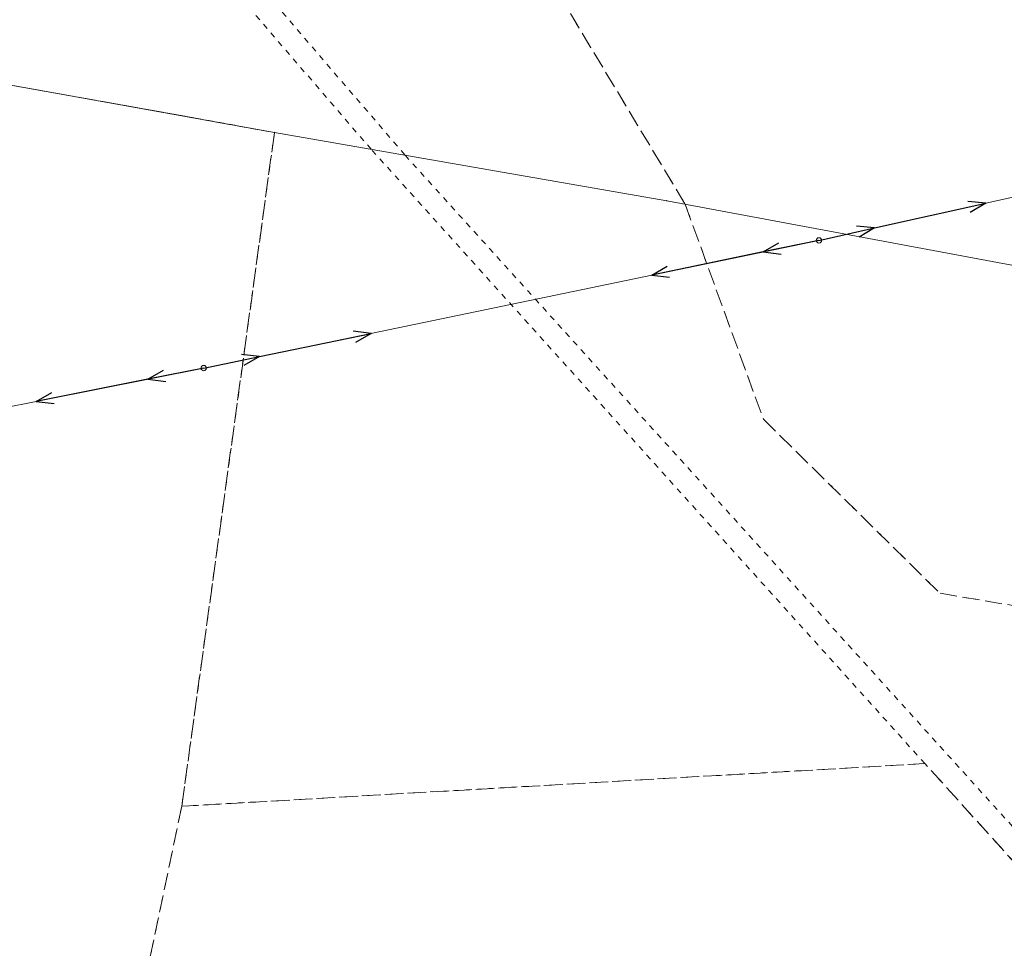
# Model space of a CAD drawing. Header units: inches. Extents: x 6497603 to 6502483, y 5925790 to 5934357.
# Tile 231 of 256: x 6500719 to 6500849, y 5927146 to 5927268. Entities that reach past the tile are written whole.
import ezdxf

# ---------------------------------------------------------------- set-up
doc = ezdxf.new("R2010")
doc.units = ezdxf.units.IN
doc.header["$MEASUREMENT"] = 0
for name, pattern in [('219-1000', [0, 0]), ('egkk-1000', [3, 2.25, -0.75]), ('egug-1000', [1.5, 0.75, -0.75]), ('suep_nn_1000', [0, 0])]:
    doc.linetypes.add(name, pattern=pattern)
for name, color, linetype in [('203-punkt graniczny', 7, 'Continuous'), ('217-kontur klasyfikacyjny', 7, 'Continuous'), ('218-kontur użytku gruntowego', 7, 'Continuous'), ('219-działka ewidencyjna', 7, 'Continuous'), ('przewód elektroenergetyczny niskiego napięcia', 7, 'Continuous'), ('słup przewodów napowietrznych', 7, 'Continuous')]:
    doc.layers.add(name, color=color, linetype=linetype)

# ---------------------------------------------------------------- blocks, each defined once
blk = doc.blocks.new('203')
at = {"linetype": 'Continuous', "lineweight": 0}
h = blk.add_hatch(color=0, dxfattribs=at)
edge = h.paths.add_edge_path()
edge.add_arc((0, 0), 0.09, 0, 360)
blk = doc.blocks.new('US15')
at = {"color": 0, "linetype": 'Continuous', "lineweight": 13}
blk.add_circle((0, 0), 0.35, dxfattribs=at)
blk = doc.blocks.new('SUEP1')
at = {"color": 0, "linetype": 'Continuous'}
for p, q in [((0, 0), (7.5, 0)), ((7.5, 0), (5.25, 0.75)), ((7.5, 0), (5.25, -0.75)), ((7.5, 0), (22.5, 0)), ((22.5, 0), (20.25, 0.75)), ((22.5, 0), (20.25, -0.75))]:
    blk.add_line(p, q, dxfattribs=at)

msp = doc.modelspace()

# ---------------------------------------------------------------- linework, layer by layer
at = {"layer": '217-kontur klasyfikacyjny', "color": 3, "linetype": 'egkk-1000', "lineweight": 18, "flags": 128}
for points in [[(6500782.13, 5927284.2), (6500806.52, 5927243.67)], [(6500752.44, 5927253.12), (6500711.05, 5927260.57)], [(6500740.24, 5927164.34), (6500752.44, 5927253.12)], [(6500806.52, 5927243.67), (6500816.82, 5927215.34)], [(6500816.82, 5927215.34), (6500840.09, 5927192.4)], [(6500840.09, 5927192.4), (6500920.72, 5927178.82)], [(6500838.09, 5927169.96), (6500740.24, 5927164.34)], [(6500870.61, 5927133.98), (6500838.09, 5927169.96)], [(6500740.24, 5927164.34), (6500730.76, 5927119.19)]]:
    msp.add_lwpolyline(points, dxfattribs=at)
at = {"layer": '218-kontur użytku gruntowego', "color": 3, "linetype": 'egug-1000', "lineweight": 18, "flags": 128}
for points in [[(6500674.32, 5927361.13), (6500769.65, 5927250.12)], [(6500782.13, 5927284.2), (6500806.52, 5927243.67)], [(6500765.18, 5927250.9), (6500743.52, 5927276.04)], [(6500711.05, 5927260.57), (6500752.44, 5927253.12)], [(6500752.44, 5927253.12), (6500740.24, 5927164.34)], [(6500838.09, 5927169.96), (6500765.18, 5927250.9)], [(6500769.65, 5927250.12), (6500872.84, 5927135.99)], [(6500806.52, 5927243.67), (6500816.82, 5927215.34)], [(6500816.82, 5927215.34), (6500840.09, 5927192.4)], [(6500840.09, 5927192.4), (6500920.72, 5927178.82)], [(6500740.24, 5927164.34), (6500838.09, 5927169.96)], [(6500870.61, 5927133.98), (6500838.09, 5927169.96)], [(6500740.24, 5927164.34), (6500730.76, 5927119.19)]]:
    msp.add_lwpolyline(points, dxfattribs=at)
at = {"layer": '219-działka ewidencyjna', "color": 3, "linetype": '219-1000', "lineweight": 18, "flags": 128}
for points in [[(6500752.44, 5927253.12), (6500560.59, 5927287.63)], [(6500804.09, 5927244.12), (6500752.44, 5927253.12)], [(6500913.09, 5927223.78), (6500804.09, 5927244.12)]]:
    msp.add_lwpolyline(points, dxfattribs=at)
at = {"layer": 'przewód elektroenergetyczny niskiego napięcia', "color": 1, "linetype": 'suep_nn_1000', "lineweight": 18, "flags": 128}
for points in [[(6500909.24, 5927257.88), (6500824.14, 5927238.9)], [(6500824.14, 5927238.9), (6500743.13, 5927222.07)], [(6500743.13, 5927222.07), (6500694.5, 5927212.4)], [(6500694.5, 5927212.4), (6500743.13, 5927222.07)]]:
    msp.add_lwpolyline(points, dxfattribs=at)

# ---------------------------------------------------------------- block references
at = {"layer": '203-punkt graniczny', "color": 3, "linetype": 'Continuous', "lineweight": 18}
for p in [(6500752.44, 5927253.12), (6500804.09, 5927244.12)]:
    msp.add_blockref('203', p, dxfattribs=at)
at = {"layer": 'przewód elektroenergetyczny niskiego napięcia', "color": 1, "linetype": 'Continuous', "lineweight": 18}
for p, rotation in [((6500824.14, 5927238.9), 12.573), ((6500824.14, 5927238.9), 191.7359999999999), ((6500743.13, 5927222.07), 11.736), ((6500743.13, 5927222.07), 191.2459999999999)]:
    msp.add_blockref('SUEP1', p, dxfattribs=dict(at, rotation=rotation))
at = {"layer": 'słup przewodów napowietrznych', "color": 7, "linetype": 'Continuous', "lineweight": 18}
for p in [(6500824.14, 5927238.9), (6500743.13, 5927222.07)]:
    msp.add_blockref('US15', p, dxfattribs=at)

doc.saveas('drawing.dxf')
